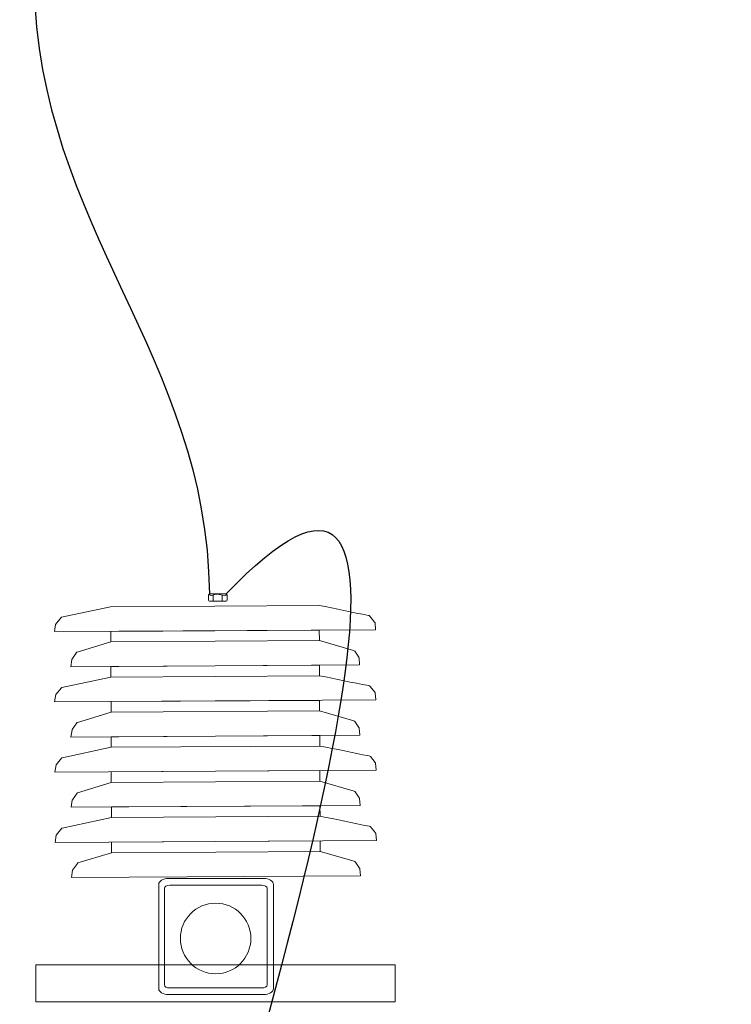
# Model space of a CAD drawing. Header units: centimetres. Extents: x -4644 to 5368, y -667 to 1552.
# Tile 37 of 48: x -1384 to -1311, y 492 to 592. Entities that reach past the tile are written whole.
import ezdxf

# ---------------------------------------------------------------- set-up
doc = ezdxf.new("R2010")
doc.units = ezdxf.units.CM
doc.header["$MEASUREMENT"] = 0
doc.layers.get('0').update_dxf_attribs({"linetype": 'CONTINUOUS'})
doc.layers.add('Warstwa 1', color=7, linetype='CONTINUOUS')

msp = doc.modelspace()

# ---------------------------------------------------------------- linework, layer by layer
at = {"color": 10}
for points in [[(-1382.17, 596.08), (-1381.66, 570.8), (-1364.53, 558.16), (-1364.29, 533.77)], [(-1362.59, 533.78), (-1316.57, 581.4), (-1410.5, 352.27), (-1410.74, 284.37)]]:
    msp.add_open_spline(points, degree=3, dxfattribs=at)
at = {"layer": 'Warstwa 1', "color": 250, "lineweight": 18}
msp.add_lwpolyline([(-1381.97, 492.27), (-1345.37, 492.27), (-1345.37, 496.04), (-1381.97, 496.04), (-1381.97, 492.27)], close=True, dxfattribs=at)
msp.add_ellipse((-1363.65, 498.71), major_axis=(0, 3.59), ratio=1, dxfattribs=at)
at = {"layer": 'Warstwa 1', "color": 250, "lineweight": 70}
msp.add_open_spline([(-2181.25, -624.77), (-2181.25, -624.77), (-2181.25, 905.01), (-2181.25, 905.01), (-2181.25, 905.01), (-2181.25, 905.01), (-1129.83, 905.01), (-1129.83, 905.01), (-1129.83, 905.01), (-1129.83, 905.01), (-1129.83, -624.77), (-1129.83, -624.77), (-1129.83, -624.77), (-1129.83, -624.77), (-2181.25, -624.77), (-2181.25, -624.77)], degree=3, knots=[0, 0, 0, 0, 0.2, 0.2, 0.2, 0.2, 0.4, 0.4, 0.4, 0.4, 0.6, 0.6, 0.6, 0.6, 1, 1, 1, 1], dxfattribs=at)
at = {"layer": 'Warstwa 1', "color": 7, "lineweight": 18}
for points, knots in [([(-1364.29, 533.77), (-1364.29, 533.77), (-1362.59, 533.78), (-1362.59, 533.78), (-1362.59, 533.78), (-1362.54, 533.78), (-1362.49, 533.73), (-1362.49, 533.68), (-1362.49, 533.68), (-1362.49, 533.68), (-1362.49, 533.14), (-1362.49, 533.14), (-1362.49, 533.14), (-1362.49, 533.09), (-1362.54, 533.04), (-1362.59, 533.04), (-1362.59, 533.04), (-1362.59, 533.04), (-1364.28, 533.03), (-1364.28, 533.03), (-1364.28, 533.03), (-1364.34, 533.03), (-1364.38, 533.08), (-1364.38, 533.13), (-1364.38, 533.13), (-1364.38, 533.13), (-1364.39, 533.67), (-1364.39, 533.67), (-1364.39, 533.67), (-1364.39, 533.72), (-1364.34, 533.77), (-1364.29, 533.77)], [0, 0, 0, 0, 0.111111, 0.111111, 0.111111, 0.111111, 0.222222, 0.222222, 0.222222, 0.222222, 0.333333, 0.333333, 0.333333, 0.333333, 0.444444, 0.444444, 0.444444, 0.444444, 0.555556, 0.555556, 0.555556, 0.555556, 0.666667, 0.666667, 0.666667, 0.666667, 0.777778, 0.777778, 0.777778, 0.777778, 1, 1, 1, 1]), ([(-1379.95, 530.67), (-1379.95, 530.67), (-1379.39, 531.36), (-1379.39, 531.36), (-1379.39, 531.36), (-1379.39, 531.36), (-1379.37, 531.38), (-1379.37, 531.38), (-1379.37, 531.38), (-1379.37, 531.38), (-1379.35, 531.4), (-1379.35, 531.4), (-1379.35, 531.4), (-1379.35, 531.4), (-1374.34, 532.46), (-1374.34, 532.46), (-1374.34, 532.46), (-1374.34, 532.46), (-1353.11, 532.59), (-1353.11, 532.59), (-1353.11, 532.59), (-1351.43, 532.3), (-1349.76, 531.88), (-1348.08, 531.59), (-1348.08, 531.59), (-1348.08, 531.59), (-1348.01, 531.56), (-1348.01, 531.56), (-1348.01, 531.56), (-1348.01, 531.56), (-1347.95, 531.51), (-1347.95, 531.51), (-1347.95, 531.51), (-1347.95, 531.51), (-1347.46, 530.91), (-1347.46, 530.91), (-1347.46, 530.91), (-1347.46, 530.91), (-1347.44, 530.88), (-1347.44, 530.88), (-1347.44, 530.88), (-1347.44, 530.88), (-1347.43, 530.86), (-1347.43, 530.86), (-1347.43, 530.86), (-1347.43, 530.86), (-1347.42, 530.84), (-1347.42, 530.84), (-1347.42, 530.84), (-1347.42, 530.84), (-1347.36, 530.13), (-1347.36, 530.13), (-1347.36, 530.13), (-1347.36, 530.13), (-1380.07, 529.93), (-1380.07, 529.93), (-1380.07, 529.93), (-1380.07, 529.93), (-1379.95, 530.66), (-1379.95, 530.66), (-1379.95, 530.66), (-1379.95, 530.66), (-1379.95, 530.67), (-1379.95, 530.67), (-1379.95, 530.67), (-1379.95, 530.67), (-1379.95, 530.67), (-1379.95, 530.67)], [0, 0, 0, 0, 0.055556, 0.055556, 0.055556, 0.055556, 0.111111, 0.111111, 0.111111, 0.111111, 0.166667, 0.166667, 0.166667, 0.166667, 0.222222, 0.222222, 0.222222, 0.222222, 0.277778, 0.277778, 0.277778, 0.277778, 0.333333, 0.333333, 0.333333, 0.333333, 0.388889, 0.388889, 0.388889, 0.388889, 0.444444, 0.444444, 0.444444, 0.444444, 0.5, 0.5, 0.5, 0.5, 0.555556, 0.555556, 0.555556, 0.555556, 0.611111, 0.611111, 0.611111, 0.611111, 0.666667, 0.666667, 0.666667, 0.666667, 0.722222, 0.722222, 0.722222, 0.722222, 0.777778, 0.777778, 0.777778, 0.777778, 0.833333, 0.833333, 0.833333, 0.833333, 0.888889, 0.888889, 0.888889, 0.888889, 1, 1, 1, 1]), ([(-1374.33, 529.96), (-1374.33, 529.96), (-1353.1, 530.09), (-1353.1, 530.09), (-1353.1, 530.09), (-1353.1, 530.09), (-1353.09, 529.02), (-1353.09, 529.02), (-1353.09, 529.02), (-1353.09, 529.02), (-1374.33, 528.89), (-1374.33, 528.89), (-1374.33, 528.89), (-1374.33, 528.89), (-1374.33, 529.96), (-1374.33, 529.96)], [0, 0, 0, 0, 0.2, 0.2, 0.2, 0.2, 0.4, 0.4, 0.4, 0.4, 0.6, 0.6, 0.6, 0.6, 1, 1, 1, 1]), ([(-1378.3, 527.11), (-1378.3, 527.11), (-1377.81, 527.8), (-1377.81, 527.8), (-1377.81, 527.8), (-1377.81, 527.8), (-1377.79, 527.83), (-1377.79, 527.83), (-1377.79, 527.83), (-1377.79, 527.83), (-1377.76, 527.84), (-1377.76, 527.84), (-1377.76, 527.84), (-1377.76, 527.84), (-1374.33, 528.89), (-1374.33, 528.89), (-1374.33, 528.89), (-1374.33, 528.89), (-1353.09, 529.02), (-1353.09, 529.02), (-1353.09, 529.02), (-1353.09, 529.02), (-1349.62, 528.01), (-1349.62, 528.01), (-1349.62, 528.01), (-1349.62, 528.01), (-1349.54, 527.98), (-1349.54, 527.98), (-1349.54, 527.98), (-1349.54, 527.98), (-1349.49, 527.93), (-1349.49, 527.93), (-1349.49, 527.93), (-1349.49, 527.93), (-1349.08, 527.32), (-1349.08, 527.32), (-1349.08, 527.32), (-1349.08, 527.32), (-1349.07, 527.3), (-1349.07, 527.3), (-1349.07, 527.3), (-1349.07, 527.3), (-1349.06, 527.28), (-1349.06, 527.28), (-1349.06, 527.28), (-1349.06, 527.28), (-1349.05, 527.26), (-1349.05, 527.26), (-1349.05, 527.26), (-1349.05, 527.26), (-1348.99, 526.54), (-1348.99, 526.54), (-1348.99, 526.54), (-1348.99, 526.54), (-1378.4, 526.36), (-1378.4, 526.36), (-1378.4, 526.36), (-1378.4, 526.36), (-1378.3, 527.1), (-1378.3, 527.1), (-1378.3, 527.1), (-1378.3, 527.1), (-1378.3, 527.1), (-1378.3, 527.1), (-1378.3, 527.1), (-1378.3, 527.1), (-1378.3, 527.11), (-1378.3, 527.11)], [0, 0, 0, 0, 0.055556, 0.055556, 0.055556, 0.055556, 0.111111, 0.111111, 0.111111, 0.111111, 0.166667, 0.166667, 0.166667, 0.166667, 0.222222, 0.222222, 0.222222, 0.222222, 0.277778, 0.277778, 0.277778, 0.277778, 0.333333, 0.333333, 0.333333, 0.333333, 0.388889, 0.388889, 0.388889, 0.388889, 0.444444, 0.444444, 0.444444, 0.444444, 0.5, 0.5, 0.5, 0.5, 0.555556, 0.555556, 0.555556, 0.555556, 0.611111, 0.611111, 0.611111, 0.611111, 0.666667, 0.666667, 0.666667, 0.666667, 0.722222, 0.722222, 0.722222, 0.722222, 0.777778, 0.777778, 0.777778, 0.777778, 0.833333, 0.833333, 0.833333, 0.833333, 0.888889, 0.888889, 0.888889, 0.888889, 1, 1, 1, 1]), ([(-1374.32, 526.39), (-1374.32, 526.39), (-1353.08, 526.52), (-1353.08, 526.52), (-1353.08, 526.52), (-1353.08, 526.52), (-1353.08, 525.44), (-1353.08, 525.44), (-1353.08, 525.44), (-1353.08, 525.44), (-1374.32, 525.31), (-1374.32, 525.31), (-1374.32, 525.31), (-1374.32, 525.31), (-1374.32, 526.39), (-1374.32, 526.39)], [0, 0, 0, 0, 0.2, 0.2, 0.2, 0.2, 0.4, 0.4, 0.4, 0.4, 0.6, 0.6, 0.6, 0.6, 1, 1, 1, 1]), ([(-1379.92, 523.52), (-1379.92, 523.52), (-1379.36, 524.21), (-1379.36, 524.21), (-1379.36, 524.21), (-1379.36, 524.21), (-1379.34, 524.23), (-1379.34, 524.23), (-1379.34, 524.23), (-1379.34, 524.23), (-1379.32, 524.25), (-1379.32, 524.25), (-1379.32, 524.25), (-1379.32, 524.25), (-1374.31, 525.31), (-1374.31, 525.31), (-1374.31, 525.31), (-1374.31, 525.31), (-1353.08, 525.44), (-1353.08, 525.44), (-1353.08, 525.44), (-1351.4, 525.15), (-1349.73, 524.73), (-1348.05, 524.44), (-1348.05, 524.44), (-1348.05, 524.44), (-1347.98, 524.41), (-1347.98, 524.41), (-1347.98, 524.41), (-1347.98, 524.41), (-1347.92, 524.36), (-1347.92, 524.36), (-1347.92, 524.36), (-1347.92, 524.36), (-1347.43, 523.76), (-1347.43, 523.76), (-1347.43, 523.76), (-1347.43, 523.76), (-1347.41, 523.73), (-1347.41, 523.73), (-1347.41, 523.73), (-1347.41, 523.73), (-1347.4, 523.71), (-1347.4, 523.71), (-1347.4, 523.71), (-1347.4, 523.71), (-1347.4, 523.69), (-1347.4, 523.69), (-1347.4, 523.69), (-1347.4, 523.69), (-1347.33, 522.98), (-1347.33, 522.98), (-1347.33, 522.98), (-1347.33, 522.98), (-1380.04, 522.78), (-1380.04, 522.78), (-1380.04, 522.78), (-1380.04, 522.78), (-1379.93, 523.52), (-1379.93, 523.52), (-1379.93, 523.52), (-1379.93, 523.52), (-1379.92, 523.52), (-1379.92, 523.52), (-1379.92, 523.52), (-1379.92, 523.52), (-1379.92, 523.52), (-1379.92, 523.52)], [0, 0, 0, 0, 0.055556, 0.055556, 0.055556, 0.055556, 0.111111, 0.111111, 0.111111, 0.111111, 0.166667, 0.166667, 0.166667, 0.166667, 0.222222, 0.222222, 0.222222, 0.222222, 0.277778, 0.277778, 0.277778, 0.277778, 0.333333, 0.333333, 0.333333, 0.333333, 0.388889, 0.388889, 0.388889, 0.388889, 0.444444, 0.444444, 0.444444, 0.444444, 0.5, 0.5, 0.5, 0.5, 0.555556, 0.555556, 0.555556, 0.555556, 0.611111, 0.611111, 0.611111, 0.611111, 0.666667, 0.666667, 0.666667, 0.666667, 0.722222, 0.722222, 0.722222, 0.722222, 0.777778, 0.777778, 0.777778, 0.777778, 0.833333, 0.833333, 0.833333, 0.833333, 0.888889, 0.888889, 0.888889, 0.888889, 1, 1, 1, 1]), ([(-1374.3, 522.81), (-1374.3, 522.81), (-1353.07, 522.94), (-1353.07, 522.94), (-1353.07, 522.94), (-1353.07, 522.94), (-1353.06, 521.87), (-1353.06, 521.87), (-1353.06, 521.87), (-1353.06, 521.87), (-1374.3, 521.74), (-1374.3, 521.74), (-1374.3, 521.74), (-1374.3, 521.74), (-1374.3, 522.81), (-1374.3, 522.81)], [0, 0, 0, 0, 0.2, 0.2, 0.2, 0.2, 0.4, 0.4, 0.4, 0.4, 0.6, 0.6, 0.6, 0.6, 1, 1, 1, 1]), ([(-1378.27, 519.96), (-1378.27, 519.96), (-1377.79, 520.65), (-1377.79, 520.65), (-1377.79, 520.65), (-1377.79, 520.65), (-1377.76, 520.68), (-1377.76, 520.68), (-1377.76, 520.68), (-1377.76, 520.68), (-1377.73, 520.69), (-1377.73, 520.69), (-1377.73, 520.69), (-1377.73, 520.69), (-1374.3, 521.74), (-1374.3, 521.74), (-1374.3, 521.74), (-1374.3, 521.74), (-1353.06, 521.87), (-1353.06, 521.87), (-1353.06, 521.87), (-1353.06, 521.87), (-1349.59, 520.86), (-1349.59, 520.86), (-1349.59, 520.86), (-1349.59, 520.86), (-1349.52, 520.83), (-1349.52, 520.83), (-1349.52, 520.83), (-1349.52, 520.83), (-1349.47, 520.78), (-1349.47, 520.78), (-1349.47, 520.78), (-1349.47, 520.78), (-1349.06, 520.17), (-1349.06, 520.17), (-1349.06, 520.17), (-1349.06, 520.17), (-1349.04, 520.15), (-1349.04, 520.15), (-1349.04, 520.15), (-1349.04, 520.15), (-1349.03, 520.13), (-1349.03, 520.13), (-1349.03, 520.13), (-1349.03, 520.13), (-1349.03, 520.11), (-1349.03, 520.11), (-1349.03, 520.11), (-1349.03, 520.11), (-1348.97, 519.39), (-1348.97, 519.39), (-1348.97, 519.39), (-1348.97, 519.39), (-1378.38, 519.21), (-1378.38, 519.21), (-1378.38, 519.21), (-1378.38, 519.21), (-1378.27, 519.95), (-1378.27, 519.95), (-1378.27, 519.95), (-1378.27, 519.95), (-1378.27, 519.95), (-1378.27, 519.95), (-1378.27, 519.95), (-1378.27, 519.95), (-1378.27, 519.96), (-1378.27, 519.96)], [0, 0, 0, 0, 0.055556, 0.055556, 0.055556, 0.055556, 0.111111, 0.111111, 0.111111, 0.111111, 0.166667, 0.166667, 0.166667, 0.166667, 0.222222, 0.222222, 0.222222, 0.222222, 0.277778, 0.277778, 0.277778, 0.277778, 0.333333, 0.333333, 0.333333, 0.333333, 0.388889, 0.388889, 0.388889, 0.388889, 0.444444, 0.444444, 0.444444, 0.444444, 0.5, 0.5, 0.5, 0.5, 0.555556, 0.555556, 0.555556, 0.555556, 0.611111, 0.611111, 0.611111, 0.611111, 0.666667, 0.666667, 0.666667, 0.666667, 0.722222, 0.722222, 0.722222, 0.722222, 0.777778, 0.777778, 0.777778, 0.777778, 0.833333, 0.833333, 0.833333, 0.833333, 0.888889, 0.888889, 0.888889, 0.888889, 1, 1, 1, 1]), ([(-1374.29, 519.24), (-1374.29, 519.24), (-1353.05, 519.37), (-1353.05, 519.37), (-1353.05, 519.37), (-1353.05, 519.37), (-1353.05, 518.29), (-1353.05, 518.29), (-1353.05, 518.29), (-1353.05, 518.29), (-1374.29, 518.17), (-1374.29, 518.17), (-1374.29, 518.17), (-1374.29, 518.17), (-1374.29, 519.24), (-1374.29, 519.24)], [0, 0, 0, 0, 0.2, 0.2, 0.2, 0.2, 0.4, 0.4, 0.4, 0.4, 0.6, 0.6, 0.6, 0.6, 1, 1, 1, 1]), ([(-1379.89, 516.37), (-1379.89, 516.37), (-1379.33, 517.06), (-1379.33, 517.06), (-1379.33, 517.06), (-1379.33, 517.06), (-1379.32, 517.08), (-1379.32, 517.08), (-1379.32, 517.08), (-1379.32, 517.08), (-1379.29, 517.1), (-1379.29, 517.1), (-1379.29, 517.1), (-1379.29, 517.1), (-1374.28, 518.16), (-1374.28, 518.16), (-1374.28, 518.16), (-1374.28, 518.16), (-1353.05, 518.29), (-1353.05, 518.29), (-1353.05, 518.29), (-1351.38, 518), (-1349.7, 517.58), (-1348.02, 517.29), (-1348.02, 517.29), (-1348.02, 517.29), (-1347.95, 517.26), (-1347.95, 517.26), (-1347.95, 517.26), (-1347.95, 517.26), (-1347.89, 517.21), (-1347.89, 517.21), (-1347.89, 517.21), (-1347.89, 517.21), (-1347.4, 516.61), (-1347.4, 516.61), (-1347.4, 516.61), (-1347.4, 516.61), (-1347.38, 516.58), (-1347.38, 516.58), (-1347.38, 516.58), (-1347.38, 516.58), (-1347.37, 516.56), (-1347.37, 516.56), (-1347.37, 516.56), (-1347.37, 516.56), (-1347.37, 516.54), (-1347.37, 516.54), (-1347.37, 516.54), (-1347.37, 516.54), (-1347.3, 515.83), (-1347.3, 515.83), (-1347.3, 515.83), (-1347.3, 515.83), (-1380.01, 515.63), (-1380.01, 515.63), (-1380.01, 515.63), (-1380.01, 515.63), (-1379.9, 516.37), (-1379.9, 516.37), (-1379.9, 516.37), (-1379.9, 516.37), (-1379.9, 516.37), (-1379.9, 516.37), (-1379.9, 516.37), (-1379.9, 516.37), (-1379.89, 516.37), (-1379.89, 516.37)], [0, 0, 0, 0, 0.055556, 0.055556, 0.055556, 0.055556, 0.111111, 0.111111, 0.111111, 0.111111, 0.166667, 0.166667, 0.166667, 0.166667, 0.222222, 0.222222, 0.222222, 0.222222, 0.277778, 0.277778, 0.277778, 0.277778, 0.333333, 0.333333, 0.333333, 0.333333, 0.388889, 0.388889, 0.388889, 0.388889, 0.444444, 0.444444, 0.444444, 0.444444, 0.5, 0.5, 0.5, 0.5, 0.555556, 0.555556, 0.555556, 0.555556, 0.611111, 0.611111, 0.611111, 0.611111, 0.666667, 0.666667, 0.666667, 0.666667, 0.722222, 0.722222, 0.722222, 0.722222, 0.777778, 0.777778, 0.777778, 0.777778, 0.833333, 0.833333, 0.833333, 0.833333, 0.888889, 0.888889, 0.888889, 0.888889, 1, 1, 1, 1]), ([(-1374.27, 515.66), (-1374.27, 515.66), (-1353.04, 515.79), (-1353.04, 515.79), (-1353.04, 515.79), (-1353.04, 515.79), (-1353.04, 514.72), (-1353.04, 514.72), (-1353.04, 514.72), (-1353.04, 514.72), (-1374.27, 514.59), (-1374.27, 514.59), (-1374.27, 514.59), (-1374.27, 514.59), (-1374.27, 515.66), (-1374.27, 515.66)], [0, 0, 0, 0, 0.2, 0.2, 0.2, 0.2, 0.4, 0.4, 0.4, 0.4, 0.6, 0.6, 0.6, 0.6, 1, 1, 1, 1]), ([(-1378.24, 512.81), (-1378.24, 512.81), (-1377.76, 513.5), (-1377.76, 513.5), (-1377.76, 513.5), (-1377.76, 513.5), (-1377.74, 513.53), (-1377.74, 513.53), (-1377.74, 513.53), (-1377.74, 513.53), (-1377.71, 513.54), (-1377.71, 513.54), (-1377.71, 513.54), (-1377.71, 513.54), (-1374.27, 514.59), (-1374.27, 514.59), (-1374.27, 514.59), (-1374.27, 514.59), (-1353.04, 514.72), (-1353.04, 514.72), (-1353.04, 514.72), (-1353.04, 514.72), (-1349.56, 513.71), (-1349.56, 513.71), (-1349.56, 513.71), (-1349.56, 513.71), (-1349.49, 513.68), (-1349.49, 513.68), (-1349.49, 513.68), (-1349.49, 513.68), (-1349.44, 513.63), (-1349.44, 513.63), (-1349.44, 513.63), (-1349.44, 513.63), (-1349.03, 513.03), (-1349.03, 513.03), (-1349.03, 513.03), (-1349.03, 513.03), (-1349.01, 513), (-1349.01, 513), (-1349.01, 513), (-1349.01, 513), (-1349, 512.98), (-1349, 512.98), (-1349, 512.98), (-1349, 512.98), (-1349, 512.96), (-1349, 512.96), (-1349, 512.96), (-1349, 512.96), (-1348.94, 512.24), (-1348.94, 512.24), (-1348.94, 512.24), (-1348.94, 512.24), (-1378.35, 512.06), (-1378.35, 512.06), (-1378.35, 512.06), (-1378.35, 512.06), (-1378.25, 512.8), (-1378.25, 512.8), (-1378.25, 512.8), (-1378.25, 512.8), (-1378.24, 512.81), (-1378.24, 512.81), (-1378.24, 512.81), (-1378.24, 512.81), (-1378.24, 512.81), (-1378.24, 512.81)], [0, 0, 0, 0, 0.055556, 0.055556, 0.055556, 0.055556, 0.111111, 0.111111, 0.111111, 0.111111, 0.166667, 0.166667, 0.166667, 0.166667, 0.222222, 0.222222, 0.222222, 0.222222, 0.277778, 0.277778, 0.277778, 0.277778, 0.333333, 0.333333, 0.333333, 0.333333, 0.388889, 0.388889, 0.388889, 0.388889, 0.444444, 0.444444, 0.444444, 0.444444, 0.5, 0.5, 0.5, 0.5, 0.555556, 0.555556, 0.555556, 0.555556, 0.611111, 0.611111, 0.611111, 0.611111, 0.666667, 0.666667, 0.666667, 0.666667, 0.722222, 0.722222, 0.722222, 0.722222, 0.777778, 0.777778, 0.777778, 0.777778, 0.833333, 0.833333, 0.833333, 0.833333, 0.888889, 0.888889, 0.888889, 0.888889, 1, 1, 1, 1]), ([(-1374.26, 512.09), (-1374.26, 512.09), (-1353.03, 512.22), (-1353.03, 512.22), (-1353.03, 512.22), (-1353.03, 512.22), (-1353.02, 511.14), (-1353.02, 511.14), (-1353.02, 511.14), (-1353.02, 511.14), (-1374.26, 511.02), (-1374.26, 511.02), (-1374.26, 511.02), (-1374.26, 511.02), (-1374.26, 512.09), (-1374.26, 512.09)], [0, 0, 0, 0, 0.2, 0.2, 0.2, 0.2, 0.4, 0.4, 0.4, 0.4, 0.6, 0.6, 0.6, 0.6, 1, 1, 1, 1]), ([(-1379.87, 509.22), (-1379.87, 509.22), (-1379.31, 509.92), (-1379.31, 509.92), (-1379.31, 509.92), (-1379.31, 509.92), (-1379.29, 509.94), (-1379.29, 509.94), (-1379.29, 509.94), (-1379.29, 509.94), (-1379.26, 509.95), (-1379.26, 509.95), (-1379.26, 509.95), (-1379.26, 509.95), (-1374.26, 511.02), (-1374.26, 511.02), (-1374.26, 511.02), (-1374.26, 511.02), (-1353.03, 511.14), (-1353.03, 511.14), (-1353.03, 511.14), (-1351.35, 510.85), (-1349.67, 510.43), (-1348, 510.14), (-1348, 510.14), (-1348, 510.14), (-1347.93, 510.11), (-1347.93, 510.11), (-1347.93, 510.11), (-1347.93, 510.11), (-1347.87, 510.06), (-1347.87, 510.06), (-1347.87, 510.06), (-1347.87, 510.06), (-1347.37, 509.46), (-1347.37, 509.46), (-1347.37, 509.46), (-1347.37, 509.46), (-1347.36, 509.44), (-1347.36, 509.44), (-1347.36, 509.44), (-1347.36, 509.44), (-1347.35, 509.41), (-1347.35, 509.41), (-1347.35, 509.41), (-1347.35, 509.41), (-1347.34, 509.4), (-1347.34, 509.4), (-1347.34, 509.4), (-1347.34, 509.4), (-1347.27, 508.68), (-1347.27, 508.68), (-1347.27, 508.68), (-1347.27, 508.68), (-1379.99, 508.48), (-1379.99, 508.48), (-1379.99, 508.48), (-1379.99, 508.48), (-1379.87, 509.22), (-1379.87, 509.22), (-1379.87, 509.22), (-1379.87, 509.22), (-1379.87, 509.22), (-1379.87, 509.22), (-1379.87, 509.22), (-1379.87, 509.22), (-1379.87, 509.22), (-1379.87, 509.22)], [0, 0, 0, 0, 0.055556, 0.055556, 0.055556, 0.055556, 0.111111, 0.111111, 0.111111, 0.111111, 0.166667, 0.166667, 0.166667, 0.166667, 0.222222, 0.222222, 0.222222, 0.222222, 0.277778, 0.277778, 0.277778, 0.277778, 0.333333, 0.333333, 0.333333, 0.333333, 0.388889, 0.388889, 0.388889, 0.388889, 0.444444, 0.444444, 0.444444, 0.444444, 0.5, 0.5, 0.5, 0.5, 0.555556, 0.555556, 0.555556, 0.555556, 0.611111, 0.611111, 0.611111, 0.611111, 0.666667, 0.666667, 0.666667, 0.666667, 0.722222, 0.722222, 0.722222, 0.722222, 0.777778, 0.777778, 0.777778, 0.777778, 0.833333, 0.833333, 0.833333, 0.833333, 0.888889, 0.888889, 0.888889, 0.888889, 1, 1, 1, 1]), ([(-1374.25, 508.51), (-1374.25, 508.51), (-1353.01, 508.64), (-1353.01, 508.64), (-1353.01, 508.64), (-1353.01, 508.64), (-1353.01, 507.57), (-1353.01, 507.57), (-1353.01, 507.57), (-1353.01, 507.57), (-1374.24, 507.44), (-1374.24, 507.44), (-1374.24, 507.44), (-1374.24, 507.44), (-1374.25, 508.51), (-1374.25, 508.51)], [0, 0, 0, 0, 0.2, 0.2, 0.2, 0.2, 0.4, 0.4, 0.4, 0.4, 0.6, 0.6, 0.6, 0.6, 1, 1, 1, 1]), ([(-1378.21, 505.66), (-1378.21, 505.66), (-1377.73, 506.35), (-1377.73, 506.35), (-1377.73, 506.35), (-1377.73, 506.35), (-1377.71, 506.38), (-1377.71, 506.38), (-1377.71, 506.38), (-1377.71, 506.38), (-1377.68, 506.39), (-1377.68, 506.39), (-1377.68, 506.39), (-1377.68, 506.39), (-1374.24, 507.44), (-1374.24, 507.44), (-1374.24, 507.44), (-1374.24, 507.44), (-1353.01, 507.57), (-1353.01, 507.57), (-1353.01, 507.57), (-1353.01, 507.57), (-1349.53, 506.56), (-1349.53, 506.56), (-1349.53, 506.56), (-1349.53, 506.56), (-1349.46, 506.53), (-1349.46, 506.53), (-1349.46, 506.53), (-1349.46, 506.53), (-1349.41, 506.48), (-1349.41, 506.48), (-1349.41, 506.48), (-1349.41, 506.48), (-1349, 505.88), (-1349, 505.88), (-1349, 505.88), (-1349, 505.88), (-1348.98, 505.85), (-1348.98, 505.85), (-1348.98, 505.85), (-1348.98, 505.85), (-1348.98, 505.83), (-1348.98, 505.83), (-1348.98, 505.83), (-1348.98, 505.83), (-1348.97, 505.81), (-1348.97, 505.81), (-1348.97, 505.81), (-1348.97, 505.81), (-1348.91, 505.09), (-1348.91, 505.09), (-1348.91, 505.09), (-1348.91, 505.09), (-1378.32, 504.91), (-1378.32, 504.91), (-1378.32, 504.91), (-1378.32, 504.91), (-1378.22, 505.65), (-1378.22, 505.65), (-1378.22, 505.65), (-1378.22, 505.65), (-1378.22, 505.66), (-1378.22, 505.66), (-1378.22, 505.66), (-1378.22, 505.66), (-1378.21, 505.66), (-1378.21, 505.66)], [0, 0, 0, 0, 0.055556, 0.055556, 0.055556, 0.055556, 0.111111, 0.111111, 0.111111, 0.111111, 0.166667, 0.166667, 0.166667, 0.166667, 0.222222, 0.222222, 0.222222, 0.222222, 0.277778, 0.277778, 0.277778, 0.277778, 0.333333, 0.333333, 0.333333, 0.333333, 0.388889, 0.388889, 0.388889, 0.388889, 0.444444, 0.444444, 0.444444, 0.444444, 0.5, 0.5, 0.5, 0.5, 0.555556, 0.555556, 0.555556, 0.555556, 0.611111, 0.611111, 0.611111, 0.611111, 0.666667, 0.666667, 0.666667, 0.666667, 0.722222, 0.722222, 0.722222, 0.722222, 0.777778, 0.777778, 0.777778, 0.777778, 0.833333, 0.833333, 0.833333, 0.833333, 0.888889, 0.888889, 0.888889, 0.888889, 1, 1, 1, 1]), ([(-1368.44, 504.81), (-1368.44, 504.81), (-1358.77, 504.81), (-1358.77, 504.81), (-1358.77, 504.81), (-1358.22, 504.81), (-1357.76, 504.54), (-1357.76, 504.21), (-1357.76, 504.21), (-1357.76, 504.21), (-1357.76, 493.6), (-1357.76, 493.6), (-1357.76, 493.6), (-1357.76, 493.28), (-1358.22, 493.01), (-1358.77, 493.01), (-1358.77, 493.01), (-1358.77, 493.01), (-1368.44, 493.01), (-1368.44, 493.01), (-1368.44, 493.01), (-1369, 493.01), (-1369.45, 493.28), (-1369.45, 493.6), (-1369.45, 493.6), (-1369.45, 493.6), (-1369.45, 504.21), (-1369.45, 504.21), (-1369.45, 504.21), (-1369.45, 504.54), (-1369, 504.81), (-1368.44, 504.81)], [0, 0, 0, 0, 0.111111, 0.111111, 0.111111, 0.111111, 0.222222, 0.222222, 0.222222, 0.222222, 0.333333, 0.333333, 0.333333, 0.333333, 0.444444, 0.444444, 0.444444, 0.444444, 0.555556, 0.555556, 0.555556, 0.555556, 0.666667, 0.666667, 0.666667, 0.666667, 0.777778, 0.777778, 0.777778, 0.777778, 1, 1, 1, 1]), ([(-1368.33, 504.13), (-1368.33, 504.13), (-1358.95, 504.13), (-1358.95, 504.13), (-1358.95, 504.13), (-1358.66, 504.13), (-1358.41, 503.99), (-1358.41, 503.82), (-1358.41, 503.82), (-1358.41, 503.82), (-1358.41, 493.98), (-1358.41, 493.98), (-1358.41, 493.98), (-1358.41, 493.81), (-1358.66, 493.67), (-1358.95, 493.67), (-1358.95, 493.67), (-1358.95, 493.67), (-1368.33, 493.67), (-1368.33, 493.67), (-1368.33, 493.67), (-1368.62, 493.67), (-1368.87, 493.81), (-1368.87, 493.98), (-1368.87, 493.98), (-1368.87, 493.98), (-1368.87, 503.82), (-1368.87, 503.82), (-1368.87, 503.82), (-1368.87, 503.99), (-1368.62, 504.13), (-1368.33, 504.13)], [0, 0, 0, 0, 0.111111, 0.111111, 0.111111, 0.111111, 0.222222, 0.222222, 0.222222, 0.222222, 0.333333, 0.333333, 0.333333, 0.333333, 0.444444, 0.444444, 0.444444, 0.444444, 0.555556, 0.555556, 0.555556, 0.555556, 0.666667, 0.666667, 0.666667, 0.666667, 0.777778, 0.777778, 0.777778, 0.777778, 1, 1, 1, 1])]:
    msp.add_open_spline(points, degree=3, knots=knots, dxfattribs=at)
at = {"layer": 'Warstwa 1', "color": 250, "lineweight": 18}
msp.add_open_spline([(-1364.33, 533.76), (-1364.33, 533.76), (-1364.17, 533.52), (-1363.92, 533.64), (-1363.92, 533.64), (-1363.67, 533.76), (-1363.42, 533.81), (-1362.99, 533.64), (-1362.99, 533.64), (-1362.56, 533.48), (-1362.53, 533.76), (-1362.51, 533.72)], degree=3, knots=[0, 0, 0, 0, 0.25, 0.25, 0.25, 0.25, 0.5, 0.5, 0.5, 0.5, 1, 1, 1, 1], dxfattribs=at)
for points in [[(-1363.91, 533.65), (-1363.91, 533.65), (-1363.91, 533.05), (-1363.91, 533.05)], [(-1363, 533.66), (-1363, 533.66), (-1362.99, 533.05), (-1362.99, 533.05)]]:
    msp.add_open_spline(points, degree=3, dxfattribs=at)

doc.saveas('drawing.dxf')
